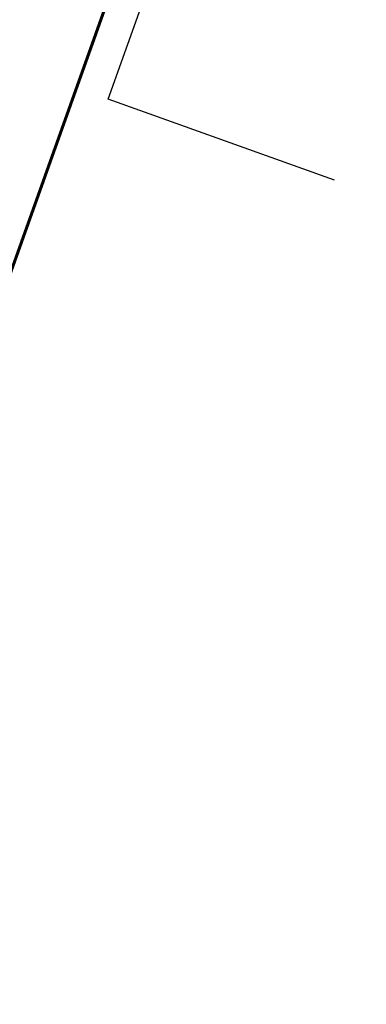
# Model space of a CAD drawing. Header units: metres. Extents: x 136326 to 137932, y 453212 to 454725.
# Tile 5 of 92: x 136409 to 136452, y 453212 to 453336. Entities that reach past the tile are written whole.
import ezdxf

# ---------------------------------------------------------------- set-up
doc = ezdxf.new("R2010")
doc.units = ezdxf.units.M
doc.layers.add('-DR-alg-bladkaders viewports', color=7, linetype='Continuous', lineweight=60)
doc.layers.add('-DR-alg-hulplijnen', color=210, linetype='Continuous', plot=False)
doc.layers.add('-DR-alg-hulplijnen hartlijn asfalt nieuwe fietsstraat', color=7, linetype='Continuous', true_color=0xad72b6, plot=False)
doc.layers.add('-DR-alg-hulplijnen kantverharding asfalt nieuwe fietsstraat', color=7, linetype='Continuous', true_color=0xff9429, plot=False)

msp = doc.modelspace()

# ---------------------------------------------------------------- linework, layer by layer
at = {"layer": '-DR-alg-bladkaders viewports'}
msp.add_lwpolyline([(136439.88, 453395.35), (136374.43, 453212.21), (136325.76, 453229.61), (136391.2, 453412.75)], close=True, dxfattribs=at)
at = {"layer": '-DR-alg-hulplijnen', "flags": 128}
msp.add_lwpolyline([(136448.26, 453316.04), (136419.72, 453326.24), (136437.06, 453374.76)], dxfattribs=at)
at = {"layer": '-DR-alg-hulplijnen hartlijn asfalt nieuwe fietsstraat'}
msp.add_lwpolyline([(136781.31, 454424.96), (136757.27, 454348.83, -0.010389), (136697.25, 454171.64), (136619.14, 453955.95), (136588.28, 453870.71), (136579.71, 453847.05, 0.004102), (136571.54, 453823.88, -0.004267), (136563, 453799.7), (136431.62, 453437.64, 0.002152), (136391, 453324.18), (136379.09, 453290.43), (136365.74, 453256.18), (136360.79, 453242.18)], format="xyb", dxfattribs=at)
at = {"layer": '-DR-alg-hulplijnen kantverharding asfalt nieuwe fietsstraat'}
for points in [[(136569.55, 453824.57, -0.004267), (136561.02, 453800.42), (136429.65, 453438.36, 0.002152), (136389.02, 453324.88), (136377.12, 453291.17), (136363.77, 453256.91), (136358.81, 453242.88)], [(136573.52, 453823.2, -0.004267), (136564.97, 453798.98), (136433.6, 453436.92, 0.002152), (136392.98, 453323.48), (136381.06, 453289.7), (136367.7, 453255.45), (136362.77, 453241.48)]]:
    msp.add_lwpolyline(points, format="xyb", dxfattribs=at)

doc.saveas('drawing.dxf')
